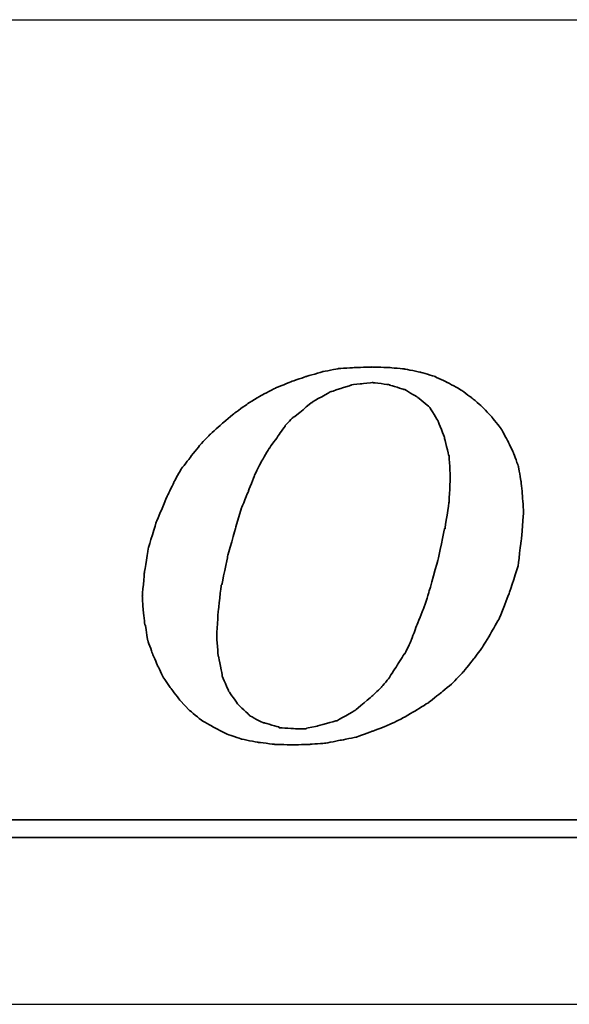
# Model space of a CAD drawing. Header units: millimetres. Extents: x 953 to 1193, y 90 to 173.
# Tile 27 of 44: x 1128.758 to 1129.735, y 109.2 to 110.95. Entities that reach past the tile are written whole.
import ezdxf

# ---------------------------------------------------------------- set-up
doc = ezdxf.new("R2010")
doc.units = ezdxf.units.MM
doc.header["$LTSCALE"] = 0.1
for name, color, linetype in [('DIM', 4, 'CONTINUOUS'), ('layer 1', 7, 'CONTINUOUS'), ('OUT', 3, 'CONTINUOUS')]:
    doc.layers.add(name, color=color, linetype=linetype)

# ---------------------------------------------------------------- blocks, each defined once
blk = doc.blocks.new('TBI MOTION logo(完整正式版)')
at = {"layer": 'layer 1', "color": 22, "lineweight": 35}
for points, knots in [([(-11.34375, -6.98375), (-11.34375, -6.98375), (-10.91375, -7.43875), (-10.91375, -7.43875), (-10.91375, -7.43875), (-10.91375, -7.43875), (-10.38625, -7.87125), (-10.38625, -7.87125), (-10.38625, -7.87125), (-10.38625, -7.87125), (-9.81125, -8.20375), (-9.81125, -8.20375), (-9.81125, -8.20375), (-9.81125, -8.20375), (-9.21125, -8.51875), (-9.21125, -8.51875), (-9.21125, -8.51875), (-9.21125, -8.51875), (-8.51625, -8.75875), (-8.51625, -8.75875), (-8.51625, -8.75875), (-8.51625, -8.75875), (-7.77125, -8.90375), (-7.77125, -8.90375), (-7.77125, -8.90375), (-7.77125, -8.90375), (-6.97875, -8.99875), (-6.97875, -8.99875), (-6.97875, -8.99875), (-6.97875, -8.99875), (-6.14125, -9.02375), (-6.14125, -9.02375), (-6.14125, -9.02375), (-6.14125, -9.02375), (-5.37125, -8.99875), (-5.37125, -8.99875), (-5.37125, -8.99875), (-5.37125, -8.99875), (-4.65375, -8.94875), (-4.65375, -8.94875), (-4.65375, -8.94875), (-4.65375, -8.94875), (-3.93375, -8.80625), (-3.93375, -8.80625), (-3.93375, -8.80625), (-3.93375, -8.80625), (-3.21375, -8.66375), (-3.21375, -8.66375), (-3.21375, -8.66375), (-3.21375, -8.66375), (-2.49375, -8.39875), (-2.49375, -8.39875), (-2.49375, -8.39875), (-2.49375, -8.39875), (-1.79875, -8.13375), (-1.79875, -8.13375), (-1.79875, -8.13375), (-1.79875, -8.13375), (-1.17375, -7.84375), (-1.17375, -7.84375), (-1.17375, -7.84375), (-1.17375, -7.84375), (-0.52375, -7.46375), (-0.52375, -7.46375), (-0.52375, -7.46375), (-0.52375, -7.46375), (0.10124, -7.07875), (0.10124, -7.07875), (0.10124, -7.07875), (0.10124, -7.07875), (0.67625, -6.62375), (0.67625, -6.62375), (0.67625, -6.62375), (0.67625, -6.62375), (1.24874, -6.14375), (1.24874, -6.14375), (1.24874, -6.14375), (1.24874, -6.14375), (1.72874, -5.64125), (1.72874, -5.64125), (1.72874, -5.64125), (1.72874, -5.64125), (2.18624, -5.06375), (2.18624, -5.06375), (2.18624, -5.06375), (2.18624, -5.06375), (2.61625, -4.48874), (2.61625, -4.48874), (2.61625, -4.48874), (2.61625, -4.48874), (3.00125, -3.83874), (3.00125, -3.83874), (3.00125, -3.83874), (3.00125, -3.83874), (3.36124, -3.21374), (3.36124, -3.21374), (3.36124, -3.21374), (3.36124, -3.21374), (3.84374, -1.99125), (3.84374, -1.99125), (3.84374, -1.99125), (3.84374, -1.99125), (4.22625, -0.81875), (4.22625, -0.81875), (4.22625, -0.81875), (4.22625, -0.81875), (4.39125, 0.45624), (4.39125, 0.45624), (4.39125, 0.45624), (4.39125, 0.45624), (4.48874, 1.70124), (4.48874, 1.70124), (4.48874, 1.70124), (4.48874, 1.70124), (4.43874, 2.44625), (4.43874, 2.44625), (4.43874, 2.44625), (4.43874, 2.44625), (4.36874, 3.14125), (4.36874, 3.14125), (4.36874, 3.14125), (4.36874, 3.14125), (4.25125, 3.81125), (4.25125, 3.81125), (4.25125, 3.81125), (4.25125, 3.81125), (4.03124, 4.41125), (4.03124, 4.41125), (4.03124, 4.41125), (4.03124, 4.41125), (3.74374, 5.01125), (3.74374, 5.01125), (3.74374, 5.01125), (3.74374, 5.01125), (3.43124, 5.58875), (3.43124, 5.58875), (3.43124, 5.58875), (3.43124, 5.58875), (3.02625, 6.09125), (3.02625, 6.09125), (3.02625, 6.09125), (3.02625, 6.09125), (2.59374, 6.54875), (2.59374, 6.54875), (2.59374, 6.54875), (2.59374, 6.54875), (2.09124, 6.98125), (2.09124, 6.98125), (2.09124, 6.98125), (2.09124, 6.98125), (1.56124, 7.36625), (1.56124, 7.36625), (1.56124, 7.36625), (1.56124, 7.36625), (0.98624, 7.67625), (0.98624, 7.67625), (0.98624, 7.67625), (0.98624, 7.67625), (0.38624, 7.96375), (0.38624, 7.96375), (0.38624, 7.96375), (0.38624, 7.96375), (-0.25875, 8.15625), (-0.25875, 8.15625), (-0.25875, 8.15625), (-0.25875, 8.15625), (-0.98125, 8.30125), (-0.98125, 8.30125), (-0.98125, 8.30125), (-0.98125, 8.30125), (-1.70124, 8.37125), (-1.70124, 8.37125), (-1.70124, 8.37125), (-1.70124, 8.37125), (-2.49375, 8.39624), (-2.49375, 8.39624), (-2.49375, 8.39624), (-2.49375, 8.39624), (-3.28625, 8.37125), (-3.28625, 8.37125), (-3.28625, 8.37125), (-3.28625, 8.37125), (-4.05125, 8.32125), (-4.05125, 8.32125), (-4.05125, 8.32125), (-4.05125, 8.32125), (-4.77375, 8.18125), (-4.77375, 8.18125), (-4.77375, 8.18125), (-4.77375, 8.18125), (-5.51625, 7.96375), (-5.51625, 7.96375), (-5.51625, 7.96375), (-5.51625, 7.96375), (-6.21125, 7.72625), (-6.21125, 7.72625), (-6.21125, 7.72625), (-6.21125, 7.72625), (-6.92875, 7.43625), (-6.92875, 7.43625), (-6.92875, 7.43625), (-6.92875, 7.43625), (-7.57875, 7.10125), (-7.57875, 7.10125), (-7.57875, 7.10125), (-7.57875, 7.10125), (-8.24875, 6.69125), (-8.24875, 6.69125), (-8.24875, 6.69125), (-8.24875, 6.69125), (-8.84875, 6.26125), (-8.84875, 6.26125), (-8.84875, 6.26125), (-8.84875, 6.26125), (-9.42625, 5.78125), (-9.42625, 5.78125), (-9.42625, 5.78125), (-9.42625, 5.78125), (-9.95375, 5.30125), (-9.95375, 5.30125), (-9.95375, 5.30125), (-9.95375, 5.30125), (-10.43375, 4.79624), (-10.43375, 4.79624), (-10.43375, 4.79624), (-10.43375, 4.79624), (-10.88875, 4.22125), (-10.88875, 4.22125), (-10.88875, 4.22125), (-10.88875, 4.22125), (-11.29875, 3.69375), (-11.29875, 3.69375), (-11.29875, 3.69375), (-11.29875, 3.69375), (-11.63375, 3.09125), (-11.63375, 3.09125), (-11.63375, 3.09125), (-11.63375, 3.09125), (-11.91875, 2.49625), (-11.91875, 2.49625), (-11.91875, 2.49625), (-11.91875, 2.49625), (-12.44875, 1.24625), (-12.44875, 1.24625), (-12.44875, 1.24625), (-12.44875, 1.24625), (-12.80875, 0.06874), (-12.80875, 0.06874), (-12.80875, 0.06874), (-12.80875, 0.06874), (-12.99875, -1.07875), (-12.99875, -1.07875), (-12.99875, -1.07875), (-12.99875, -1.07875), (-13.09375, -2.18375), (-13.09375, -2.18375), (-13.09375, -2.18375), (-13.09375, -2.18375), (-13.04875, -2.85375), (-13.04875, -2.85375), (-13.04875, -2.85375), (-13.04875, -2.85375), (-12.97375, -3.50375), (-12.97375, -3.50375), (-12.97375, -3.50375), (-12.97375, -3.50375), (-12.95375, -3.50375), (-12.95375, -3.50375), (-12.95375, -3.50375), (-12.95375, -3.50375), (-12.85375, -4.17375), (-12.85375, -4.17375), (-12.85375, -4.17375), (-12.85375, -4.17375), (-12.63875, -4.77624), (-12.63875, -4.77624), (-12.63875, -4.77624), (-12.63875, -4.77624), (-12.39875, -5.35125), (-12.39875, -5.35125), (-12.39875, -5.35125), (-12.39875, -5.35125), (-12.11375, -5.92875), (-12.11375, -5.92875), (-12.11375, -5.92875), (-12.11375, -5.92875), (-11.75375, -6.45375), (-11.75375, -6.45375), (-11.75375, -6.45375), (-11.75375, -6.45375), (-11.34375, -6.98375), (-11.34375, -6.98375)], [0, 0, 0, 0, 0.01369863, 0.01369863, 0.01369863, 0.01369864, 0.02739726, 0.02739726, 0.02739726, 0.02739727, 0.04109589, 0.04109589, 0.04109589, 0.0410959, 0.05479452, 0.05479452, 0.05479452, 0.05479453, 0.06849315, 0.06849315, 0.06849315, 0.06849316, 0.08219178, 0.08219178, 0.08219178, 0.08219179, 0.09589041, 0.09589041, 0.09589041, 0.09589042, 0.10958904, 0.10958904, 0.10958904, 0.10958905, 0.12328767, 0.12328767, 0.12328767, 0.12328768, 0.1369863, 0.1369863, 0.1369863, 0.13698631, 0.15068493, 0.15068493, 0.15068493, 0.15068494, 0.16438356, 0.16438356, 0.16438356, 0.16438357, 0.17808219, 0.17808219, 0.17808219, 0.1780822, 0.19178082, 0.19178082, 0.19178082, 0.19178083, 0.20547945, 0.20547945, 0.20547945, 0.20547946, 0.21917808, 0.21917808, 0.21917808, 0.21917809, 0.23287671, 0.23287671, 0.23287671, 0.23287672, 0.24657534, 0.24657534, 0.24657534, 0.24657535, 0.26027397, 0.26027397, 0.26027397, 0.26027398, 0.2739726, 0.2739726, 0.2739726, 0.27397261, 0.28767123, 0.28767123, 0.28767123, 0.28767124, 0.30136986, 0.30136986, 0.30136986, 0.30136987, 0.31506849, 0.31506849, 0.31506849, 0.3150685, 0.32876712, 0.32876712, 0.32876712, 0.32876713, 0.34246575, 0.34246575, 0.34246575, 0.34246576, 0.35616438, 0.35616438, 0.35616438, 0.35616439, 0.36986301, 0.36986301, 0.36986301, 0.36986302, 0.38356164, 0.38356164, 0.38356164, 0.38356165, 0.39726027, 0.39726027, 0.39726027, 0.39726028, 0.4109589, 0.4109589, 0.4109589, 0.41095891, 0.42465753, 0.42465753, 0.42465753, 0.42465754, 0.43835616, 0.43835616, 0.43835616, 0.43835617, 0.45205479, 0.45205479, 0.45205479, 0.4520548, 0.46575342, 0.46575342, 0.46575342, 0.46575343, 0.47945205, 0.47945205, 0.47945205, 0.47945206, 0.49315068, 0.49315068, 0.49315068, 0.49315069, 0.50684932, 0.50684932, 0.50684932, 0.50684933, 0.52054795, 0.52054795, 0.52054795, 0.52054796, 0.53424658, 0.53424658, 0.53424658, 0.53424659, 0.54794521, 0.54794521, 0.54794521, 0.54794522, 0.56164384, 0.56164384, 0.56164384, 0.56164385, 0.57534247, 0.57534247, 0.57534247, 0.57534248, 0.5890411, 0.5890411, 0.5890411, 0.58904111, 0.60273973, 0.60273973, 0.60273973, 0.60273974, 0.61643836, 0.61643836, 0.61643836, 0.61643837, 0.63013699, 0.63013699, 0.63013699, 0.630137, 0.64383562, 0.64383562, 0.64383562, 0.64383563, 0.65753425, 0.65753425, 0.65753425, 0.65753426, 0.67123288, 0.67123288, 0.67123288, 0.67123289, 0.68493151, 0.68493151, 0.68493151, 0.68493152, 0.69863014, 0.69863014, 0.69863014, 0.69863015, 0.71232877, 0.71232877, 0.71232877, 0.71232878, 0.7260274, 0.7260274, 0.7260274, 0.72602741, 0.73972603, 0.73972603, 0.73972603, 0.73972604, 0.75342466, 0.75342466, 0.75342466, 0.75342467, 0.76712329, 0.76712329, 0.76712329, 0.7671233, 0.78082192, 0.78082192, 0.78082192, 0.78082193, 0.79452055, 0.79452055, 0.79452055, 0.79452056, 0.80821918, 0.80821918, 0.80821918, 0.80821919, 0.82191781, 0.82191781, 0.82191781, 0.82191782, 0.83561644, 0.83561644, 0.83561644, 0.83561645, 0.84931507, 0.84931507, 0.84931507, 0.84931508, 0.8630137, 0.8630137, 0.8630137, 0.86301371, 0.87671233, 0.87671233, 0.87671233, 0.87671234, 0.89041096, 0.89041096, 0.89041096, 0.89041097, 0.90410959, 0.90410959, 0.90410959, 0.9041096, 0.91780822, 0.91780822, 0.91780822, 0.91780823, 0.93150685, 0.93150685, 0.93150685, 0.93150686, 0.94520548, 0.94520548, 0.94520548, 0.94520549, 0.95890411, 0.95890411, 0.95890411, 0.95890412, 0.97260274, 0.97260274, 0.97260274, 0.97260275, 0.98630137, 0.98630137, 0.98630137, 0.98630138, 1, 1, 1, 1]), ([(-8.77875, 1.03124), (-8.77875, 1.03124), (-8.51625, 1.89625), (-8.51625, 1.89625), (-8.51625, 1.89625), (-8.51625, 1.89625), (-8.20375, 2.66375), (-8.20375, 2.66375), (-8.20375, 2.66375), (-8.20375, 2.66375), (-7.91625, 3.38125), (-7.91625, 3.38125), (-7.91625, 3.38125), (-7.91625, 3.38125), (-7.91625, 3.40624), (-7.91625, 3.40624), (-7.91625, 3.40624), (-7.91625, 3.40624), (-7.57875, 4.07624), (-7.57875, 4.07624), (-7.57875, 4.07624), (-7.57875, 4.07624), (-7.24375, 4.65125), (-7.24375, 4.65125), (-7.24375, 4.65125), (-7.24375, 4.65125), (-7.21875, 4.65125), (-7.21875, 4.65125), (-7.21875, 4.65125), (-7.21875, 4.65125), (-7.21875, 4.67624), (-7.21875, 4.67624), (-7.21875, 4.67624), (-7.21875, 4.67624), (-6.83625, 5.20375), (-6.83625, 5.20375), (-6.83625, 5.20375), (-6.83625, 5.20375), (-6.49875, 5.68625), (-6.49875, 5.68625), (-6.49875, 5.68625), (-6.49875, 5.68625), (-6.49875, 5.70625), (-6.49875, 5.70625), (-6.49875, 5.70625), (-6.49875, 5.70625), (-6.11625, 6.09125), (-6.11625, 6.09125), (-6.11625, 6.09125), (-6.11625, 6.09125), (-6.09125, 6.09125), (-6.09125, 6.09125), (-6.09125, 6.09125), (-6.09125, 6.09125), (-5.27375, 6.76625), (-5.27375, 6.76625), (-5.27375, 6.76625), (-5.27375, 6.76625), (-5.24875, 6.76625), (-5.24875, 6.76625), (-5.24875, 6.76625), (-5.24875, 6.76625), (-5.24875, 6.78625), (-5.24875, 6.78625), (-5.24875, 6.78625), (-5.24875, 6.78625), (-4.38875, 7.26624), (-4.38875, 7.26624), (-4.38875, 7.26624), (-4.38875, 7.26624), (-4.36125, 7.26624), (-4.36125, 7.26624), (-4.36125, 7.26624), (-4.36125, 7.26624), (-3.93375, 7.41125), (-3.93375, 7.41125), (-3.93375, 7.41125), (-3.93375, 7.41125), (-3.47375, 7.55625), (-3.47375, 7.55625), (-3.47375, 7.55625), (-3.47375, 7.55625), (-3.45375, 7.55625), (-3.45375, 7.55625), (-3.45375, 7.55625), (-3.45375, 7.55625), (-3.42875, 7.58124), (-3.42875, 7.58124), (-3.42875, 7.58124), (-3.42875, 7.58124), (-2.97375, 7.62625), (-2.97375, 7.62625), (-2.97375, 7.62625), (-2.97375, 7.62625), (-2.49375, 7.67625), (-2.49375, 7.67625), (-2.49375, 7.67625), (-2.49375, 7.67625), (-2.46875, 7.67625), (-2.46875, 7.67625), (-2.46875, 7.67625), (-2.46875, 7.67625), (-1.70124, 7.58124), (-1.70124, 7.58124), (-1.70124, 7.58124), (-1.70124, 7.58124), (-1.67875, 7.55625), (-1.67875, 7.55625), (-1.67875, 7.55625), (-1.67875, 7.55625), (-1.65375, 7.55625), (-1.65375, 7.55625), (-1.65375, 7.55625), (-1.65375, 7.55625), (-1.03125, 7.36625), (-1.03125, 7.36625), (-1.03125, 7.36625), (-1.03125, 7.36625), (-1.00625, 7.36625), (-1.00625, 7.36625), (-1.00625, 7.36625), (-1.00625, 7.36625), (-0.43124, 7.02624), (-0.43124, 7.02624), (-0.43124, 7.02624), (-0.43124, 7.02624), (-0.40625, 7.00624), (-0.40625, 7.00624), (-0.40625, 7.00624), (-0.40625, 7.00624), (0.12124, 6.57124), (0.12124, 6.57124), (0.12124, 6.57124), (0.12124, 6.57124), (0.14624, 6.54875), (0.14624, 6.54875), (0.14624, 6.54875), (0.14624, 6.54875), (0.17124, 6.52375), (0.17124, 6.52375), (0.17124, 6.52375), (0.17124, 6.52375), (0.55625, 5.89875), (0.55625, 5.89875), (0.55625, 5.89875), (0.55625, 5.89875), (0.55625, 5.87625), (0.55625, 5.87625), (0.55625, 5.87625), (0.55625, 5.87625), (0.84124, 5.15625), (0.84124, 5.15625), (0.84124, 5.15625), (0.84124, 5.15625), (0.84124, 5.13125), (0.84124, 5.13125), (0.84124, 5.13125), (0.84124, 5.13125), (1.03624, 4.31875), (1.03624, 4.31875), (1.03624, 4.31875), (1.03624, 4.31875), (1.05624, 4.31875), (1.05624, 4.31875), (1.05624, 4.31875), (1.05624, 4.31875), (1.05624, 4.29125), (1.05624, 4.29125), (1.05624, 4.29125), (1.05624, 4.29125), (1.10625, 3.33125), (1.10625, 3.33125), (1.10625, 3.33125), (1.10625, 3.33125), (1.10625, 3.30875), (1.10625, 3.30875), (1.10625, 3.30875), (1.10625, 3.30875), (1.05624, 2.20624), (1.05624, 2.20624), (1.05624, 2.20624), (1.05624, 2.20624), (1.05624, 2.18124), (1.05624, 2.18124), (1.05624, 2.18124), (1.05624, 2.18124), (0.86624, 0.93624), (0.86624, 0.93624), (0.86624, 0.93624), (0.86624, 0.93624), (0.84124, 0.93624), (0.84124, 0.93624), (0.84124, 0.93624), (0.84124, 0.93624), (0.55625, -0.45874), (0.55625, -0.45874), (0.55625, -0.45874), (0.55625, -0.45874), (0.12124, -1.99125), (0.12124, -1.99125), (0.12124, -1.99125), (0.12124, -1.99125), (0.12124, -2.01874), (0.12124, -2.01874), (0.12124, -2.01874), (0.12124, -2.01874), (-0.13874, -2.78375), (-0.13874, -2.78375), (-0.13874, -2.78375), (-0.13874, -2.78375), (-0.43124, -3.50375), (-0.43124, -3.50375), (-0.43124, -3.50375), (-0.43124, -3.50375), (-0.69375, -4.19875), (-0.69375, -4.19875), (-0.69375, -4.19875), (-0.69375, -4.19875), (-0.69375, -4.22375), (-0.69375, -4.22375), (-0.69375, -4.22375), (-0.69375, -4.22375), (-0.98125, -4.82374), (-0.98125, -4.82374), (-0.98125, -4.82374), (-0.98125, -4.82374), (-1.00625, -4.82374), (-1.00625, -4.82374), (-1.00625, -4.82374), (-1.00625, -4.82374), (-1.33875, -5.35125), (-1.33875, -5.35125), (-1.33875, -5.35125), (-1.33875, -5.35125), (-1.67875, -5.87875), (-1.67875, -5.87875), (-1.67875, -5.87875), (-1.67875, -5.87875), (-1.67875, -5.90375), (-1.67875, -5.90375), (-1.67875, -5.90375), (-1.67875, -5.90375), (-2.05875, -6.35875), (-2.05875, -6.35875), (-2.05875, -6.35875), (-2.05875, -6.35875), (-2.08375, -6.38375), (-2.08375, -6.38375), (-2.08375, -6.38375), (-2.08375, -6.38375), (-2.46875, -6.74375), (-2.46875, -6.74375), (-2.46875, -6.74375), (-2.46875, -6.74375), (-3.25875, -7.41625), (-3.25875, -7.41625), (-3.25875, -7.41625), (-3.25875, -7.41625), (-3.28625, -7.43875), (-3.28625, -7.43875), (-3.28625, -7.43875), (-3.28625, -7.43875), (-4.12375, -7.91875), (-4.12375, -7.91875), (-4.12375, -7.91875), (-4.12375, -7.91875), (-4.14875, -7.91875), (-4.14875, -7.91875), (-4.14875, -7.91875), (-4.14875, -7.91875), (-4.17125, -7.91875), (-4.17125, -7.91875), (-4.17125, -7.91875), (-4.17125, -7.91875), (-5.03375, -8.15875), (-5.03375, -8.15875), (-5.03375, -8.15875), (-5.03375, -8.15875), (-5.51625, -8.25625), (-5.51625, -8.25625), (-5.51625, -8.25625), (-5.51625, -8.25625), (-5.54125, -8.27875), (-5.54125, -8.27875), (-5.54125, -8.27875), (-5.54125, -8.27875), (-5.56375, -8.27875), (-5.56375, -8.27875), (-5.56375, -8.27875), (-5.56375, -8.27875), (-5.99625, -8.27875), (-5.99625, -8.27875), (-5.99625, -8.27875), (-5.99625, -8.27875), (-6.76375, -8.23125), (-6.76375, -8.23125), (-6.76375, -8.23125), (-6.76375, -8.23125), (-6.78875, -8.23125), (-6.78875, -8.23125), (-6.78875, -8.23125), (-6.78875, -8.23125), (-6.78875, -8.20375), (-6.78875, -8.20375), (-6.78875, -8.20375), (-6.78875, -8.20375), (-7.45875, -8.01375), (-7.45875, -8.01375), (-7.45875, -8.01375), (-7.45875, -8.01375), (-7.48375, -8.01375), (-7.48375, -8.01375), (-7.48375, -8.01375), (-7.48375, -8.01375), (-7.50875, -8.01375), (-7.50875, -8.01375), (-7.50875, -8.01375), (-7.50875, -8.01375), (-8.13125, -7.67875), (-8.13125, -7.67875), (-8.13125, -7.67875), (-8.13125, -7.67875), (-8.15625, -7.65375), (-8.15625, -7.65375), (-8.15625, -7.65375), (-8.15625, -7.65375), (-8.65875, -7.17375), (-8.65875, -7.17375), (-8.65875, -7.17375), (-8.65875, -7.17375), (-8.68375, -7.14875), (-8.68375, -7.14875), (-8.68375, -7.14875), (-8.68375, -7.14875), (-9.08875, -6.57375), (-9.08875, -6.57375), (-9.08875, -6.57375), (-9.08875, -6.57375), (-9.11375, -6.54875), (-9.11375, -6.54875), (-9.11375, -6.54875), (-9.11375, -6.54875), (-9.11375, -6.52875), (-9.11375, -6.52875), (-9.11375, -6.52875), (-9.11375, -6.52875), (-9.40375, -5.85375), (-9.40375, -5.85375), (-9.40375, -5.85375), (-9.40375, -5.85375), (-9.40375, -5.82875), (-9.40375, -5.82875), (-9.40375, -5.82875), (-9.40375, -5.82875), (-9.56875, -4.96875), (-9.56875, -4.96875), (-9.56875, -4.96875), (-9.56875, -4.96875), (-9.59375, -4.94375), (-9.59375, -4.94375), (-9.59375, -4.94375), (-9.59375, -4.94375), (-9.66375, -4.03375), (-9.66375, -4.03375), (-9.66375, -4.03375), (-9.66375, -4.03375), (-9.66375, -4.00875), (-9.66375, -4.00875), (-9.66375, -4.00875), (-9.66375, -4.00875), (-9.59375, -2.85375), (-9.59375, -2.85375), (-9.59375, -2.85375), (-9.59375, -2.85375), (-9.45125, -1.65875), (-9.45125, -1.65875), (-9.45125, -1.65875), (-9.45125, -1.65875), (-9.42625, -1.63375), (-9.42625, -1.63375), (-9.42625, -1.63375), (-9.42625, -1.63375), (-9.16125, -0.33875), (-9.16125, -0.33875), (-9.16125, -0.33875), (-9.16125, -0.33875), (-8.77875, 1.00624), (-8.77875, 1.00624), (-8.77875, 1.00624), (-8.77875, 1.00624), (-8.77875, 1.03124), (-8.77875, 1.03124)], [0, 0, 0, 0, 0.01020408, 0.01020408, 0.01020408, 0.01020409, 0.02040816, 0.02040816, 0.02040816, 0.02040817, 0.03061224, 0.03061224, 0.03061224, 0.03061225, 0.04081633, 0.04081633, 0.04081633, 0.04081634, 0.05102041, 0.05102041, 0.05102041, 0.05102042, 0.06122449, 0.06122449, 0.06122449, 0.0612245, 0.07142857, 0.07142857, 0.07142857, 0.07142858, 0.08163265, 0.08163265, 0.08163265, 0.08163266, 0.09183673, 0.09183673, 0.09183673, 0.09183674, 0.10204082, 0.10204082, 0.10204082, 0.10204083, 0.1122449, 0.1122449, 0.1122449, 0.11224491, 0.12244898, 0.12244898, 0.12244898, 0.12244899, 0.13265306, 0.13265306, 0.13265306, 0.13265307, 0.14285714, 0.14285714, 0.14285714, 0.14285715, 0.15306122, 0.15306122, 0.15306122, 0.15306123, 0.16326531, 0.16326531, 0.16326531, 0.16326532, 0.17346939, 0.17346939, 0.17346939, 0.1734694, 0.18367347, 0.18367347, 0.18367347, 0.18367348, 0.19387755, 0.19387755, 0.19387755, 0.19387756, 0.20408163, 0.20408163, 0.20408163, 0.20408164, 0.21428571, 0.21428571, 0.21428571, 0.21428572, 0.2244898, 0.2244898, 0.2244898, 0.22448981, 0.23469388, 0.23469388, 0.23469388, 0.23469389, 0.24489796, 0.24489796, 0.24489796, 0.24489797, 0.25510204, 0.25510204, 0.25510204, 0.25510205, 0.26530612, 0.26530612, 0.26530612, 0.26530613, 0.2755102, 0.2755102, 0.2755102, 0.27551021, 0.28571429, 0.28571429, 0.28571429, 0.2857143, 0.29591837, 0.29591837, 0.29591837, 0.29591838, 0.30612245, 0.30612245, 0.30612245, 0.30612246, 0.31632653, 0.31632653, 0.31632653, 0.31632654, 0.32653061, 0.32653061, 0.32653061, 0.32653062, 0.33673469, 0.33673469, 0.33673469, 0.3367347, 0.34693878, 0.34693878, 0.34693878, 0.34693879, 0.35714286, 0.35714286, 0.35714286, 0.35714287, 0.36734694, 0.36734694, 0.36734694, 0.36734695, 0.37755102, 0.37755102, 0.37755102, 0.37755103, 0.3877551, 0.3877551, 0.3877551, 0.38775511, 0.39795918, 0.39795918, 0.39795918, 0.39795919, 0.40816327, 0.40816327, 0.40816327, 0.40816328, 0.41836735, 0.41836735, 0.41836735, 0.41836736, 0.42857143, 0.42857143, 0.42857143, 0.42857144, 0.43877551, 0.43877551, 0.43877551, 0.43877552, 0.44897959, 0.44897959, 0.44897959, 0.4489796, 0.45918367, 0.45918367, 0.45918367, 0.45918368, 0.46938776, 0.46938776, 0.46938776, 0.46938777, 0.47959184, 0.47959184, 0.47959184, 0.47959185, 0.48979592, 0.48979592, 0.48979592, 0.48979593, 0.5, 0.5, 0.5, 0.50000001, 0.51020408, 0.51020408, 0.51020408, 0.51020409, 0.52040816, 0.52040816, 0.52040816, 0.52040817, 0.53061224, 0.53061224, 0.53061224, 0.53061225, 0.54081633, 0.54081633, 0.54081633, 0.54081634, 0.55102041, 0.55102041, 0.55102041, 0.55102042, 0.56122449, 0.56122449, 0.56122449, 0.5612245, 0.57142857, 0.57142857, 0.57142857, 0.57142858, 0.58163265, 0.58163265, 0.58163265, 0.58163266, 0.59183673, 0.59183673, 0.59183673, 0.59183674, 0.60204082, 0.60204082, 0.60204082, 0.60204083, 0.6122449, 0.6122449, 0.6122449, 0.61224491, 0.62244898, 0.62244898, 0.62244898, 0.62244899, 0.63265306, 0.63265306, 0.63265306, 0.63265307, 0.64285714, 0.64285714, 0.64285714, 0.64285715, 0.65306122, 0.65306122, 0.65306122, 0.65306123, 0.66326531, 0.66326531, 0.66326531, 0.66326532, 0.67346939, 0.67346939, 0.67346939, 0.6734694, 0.68367347, 0.68367347, 0.68367347, 0.68367348, 0.69387755, 0.69387755, 0.69387755, 0.69387756, 0.70408163, 0.70408163, 0.70408163, 0.70408164, 0.71428571, 0.71428571, 0.71428571, 0.71428572, 0.7244898, 0.7244898, 0.7244898, 0.72448981, 0.73469388, 0.73469388, 0.73469388, 0.73469389, 0.74489796, 0.74489796, 0.74489796, 0.74489797, 0.75510204, 0.75510204, 0.75510204, 0.75510205, 0.76530612, 0.76530612, 0.76530612, 0.76530613, 0.7755102, 0.7755102, 0.7755102, 0.77551021, 0.78571429, 0.78571429, 0.78571429, 0.7857143, 0.79591837, 0.79591837, 0.79591837, 0.79591838, 0.80612245, 0.80612245, 0.80612245, 0.80612246, 0.81632653, 0.81632653, 0.81632653, 0.81632654, 0.82653061, 0.82653061, 0.82653061, 0.82653062, 0.83673469, 0.83673469, 0.83673469, 0.8367347, 0.84693878, 0.84693878, 0.84693878, 0.84693879, 0.85714286, 0.85714286, 0.85714286, 0.85714287, 0.86734694, 0.86734694, 0.86734694, 0.86734695, 0.87755102, 0.87755102, 0.87755102, 0.87755103, 0.8877551, 0.8877551, 0.8877551, 0.88775511, 0.89795918, 0.89795918, 0.89795918, 0.89795919, 0.90816327, 0.90816327, 0.90816327, 0.90816328, 0.91836735, 0.91836735, 0.91836735, 0.91836736, 0.92857143, 0.92857143, 0.92857143, 0.92857144, 0.93877551, 0.93877551, 0.93877551, 0.93877552, 0.94897959, 0.94897959, 0.94897959, 0.9489796, 0.95918367, 0.95918367, 0.95918367, 0.95918368, 0.96938776, 0.96938776, 0.96938776, 0.96938777, 0.97959184, 0.97959184, 0.97959184, 0.97959185, 0.98979592, 0.98979592, 0.98979592, 0.98979593, 1, 1, 1, 1]), ([(75.90875, -9.47875), (75.90875, -9.47875), (75.90875, -12.28625), (75.90875, -12.28625), (75.90875, -12.28625), (75.90875, -12.28625), (75.90875, -12.47875), (75.90875, -12.47875), (75.90875, -12.47875), (75.90875, -12.47875), (75.71625, -12.47875), (75.71625, -12.47875), (75.71625, -12.47875), (75.71625, -12.47875), (-88.32875, -12.47875), (-88.32875, -12.47875), (-88.32875, -12.47875), (-88.32875, -12.47875), (-88.32875, -13.29375), (-88.32875, -13.29375), (-88.32875, -13.29375), (-88.32875, -13.29375), (82.89125, -13.29375), (82.89125, -13.29375), (82.89125, -13.29375), (82.89125, -13.29375), (75.90875, -9.47875), (75.90875, -9.47875)], [0, 0, 0, 0, 0.14285714, 0.14285714, 0.14285714, 0.14285715, 0.28571429, 0.28571429, 0.28571429, 0.2857143, 0.42857143, 0.42857143, 0.42857143, 0.42857144, 0.57142857, 0.57142857, 0.57142857, 0.57142858, 0.71428571, 0.71428571, 0.71428571, 0.71428572, 0.85714286, 0.85714286, 0.85714286, 0.85714287, 1, 1, 1, 1])]:
    blk.add_open_spline(points, degree=3, knots=knots, dxfattribs=at)

msp = doc.modelspace()

# ---------------------------------------------------------------- linework, layer by layer
at = {"layer": 'OUT', "color": 7}
for p, q in [((1123.6439, 110.9501), (1133.7476, 110.9501)), ((1123.6439, 109.2001), (1133.7476, 109.2001))]:
    msp.add_line(p, q, dxfattribs=at)

# ---------------------------------------------------------------- block references
at = {"layer": 'DIM', "color": 7, "xscale": 0.0385559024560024, "yscale": 0.0385559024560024, "zscale": 0.0385559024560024}
msp.add_blockref('TBI MOTION logo(完整正式版)', (1129.481, 110.0091), dxfattribs=at)

doc.saveas('drawing.dxf')
